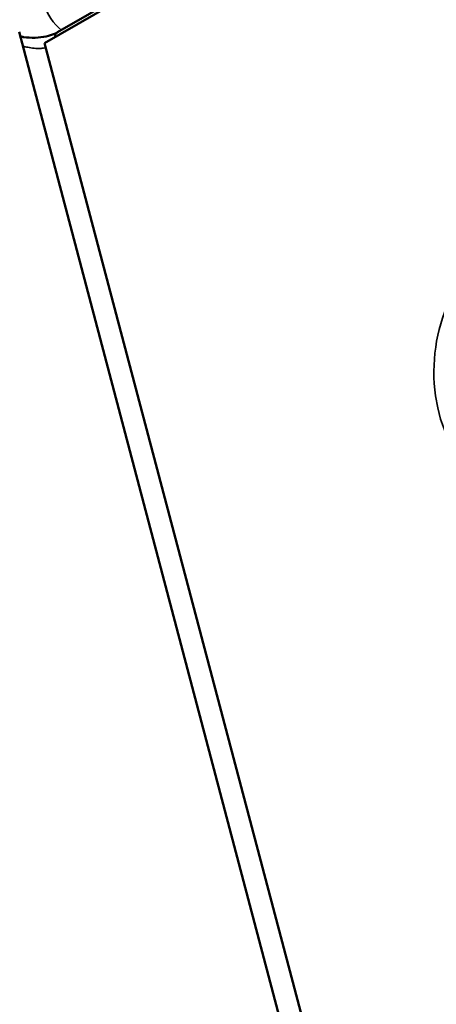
# Paper-space layout 'Sheet_1' of a CAD drawing. Header units: millimetres. Extents: x 0.8 to 58.3, y 0.8 to 58.3.
# Tile 95 of 128: x 41.548 to 42.071, y 46.781 to 48.019. Entities that reach past the tile are written whole.
import ezdxf

# ---------------------------------------------------------------- set-up
doc = ezdxf.new("R2010")
doc.units = ezdxf.units.MM
doc.layers.add('Visible (ISO)', color=7, linetype='Continuous', lineweight=50)
doc.layers.add('Visible Narrow (ISO)', color=7, linetype='Continuous', lineweight=35)

psp = doc.layouts.new('Sheet_1')

# ---------------------------------------------------------------- linework, layer by layer
at = {"layer": 'Visible (ISO)'}
for p, q in [((43.07237, 48.85184), (41.57908, 47.98969)), ((43.0724, 48.8561), (41.59523, 48.00325)), ((42.03148, 46.1704), (41.54697, 48.00369)), ((42.06178, 46.1633), (41.57908, 47.98969))]:
    psp.add_line(p, q, dxfattribs=at)
psp.add_open_spline([(41.54847, 47.998), (41.54978, 47.99774), (41.55111, 47.99751), (41.55721, 47.99662), (41.56229, 47.99631), (41.57195, 47.9966), (41.57669, 47.99715), (41.58486, 47.9989), (41.5885, 48.00007), (41.59288, 48.00198), (41.59413, 48.00262), (41.59523, 48.00325)], degree=3, knots=[0.06265991, 0.06265991, 0.06265991, 0.06265991, 0.07331807, 0.07331807, 0.11117375, 0.11117375, 0.14704557, 0.14704557, 0.17944931, 0.17944931, 0.19417791, 0.19417791, 0.19417791, 0.19417791], dxfattribs=at)
at = {"layer": 'Visible Narrow (ISO)'}
for centre, major_axis, ratio, start_param, end_param in [((41.60445, 48.03536), (0.01968, -0.0341), 0.5773493, 4.2935108, 5.3423376), ((41.60507, 47.9862), (-0.00984, 0.01705), 0.5773511, 6.2831846, 6.9038816), ((42.19252, 47.58858), (0.02198, 0.16389), 0.7459067, 5.2555367, 9.6940997)]:
    psp.add_ellipse(centre, major_axis=major_axis, ratio=ratio, start_param=start_param, end_param=end_param, dxfattribs=at)
psp.add_open_spline([(41.58064, 47.9838), (41.57862, 47.98342), (41.57359, 47.98281), (41.56583, 47.98299), (41.55806, 47.98424), (41.55362, 47.98546), (41.55162, 47.9861)], degree=3, knots=[0.16592198, 0.16592198, 0.16592198, 0.16592198, 0.25, 0.375, 0.5, 0.61550949, 0.61550949, 0.61550949, 0.61550949], dxfattribs=at)

doc.saveas('drawing.dxf')
